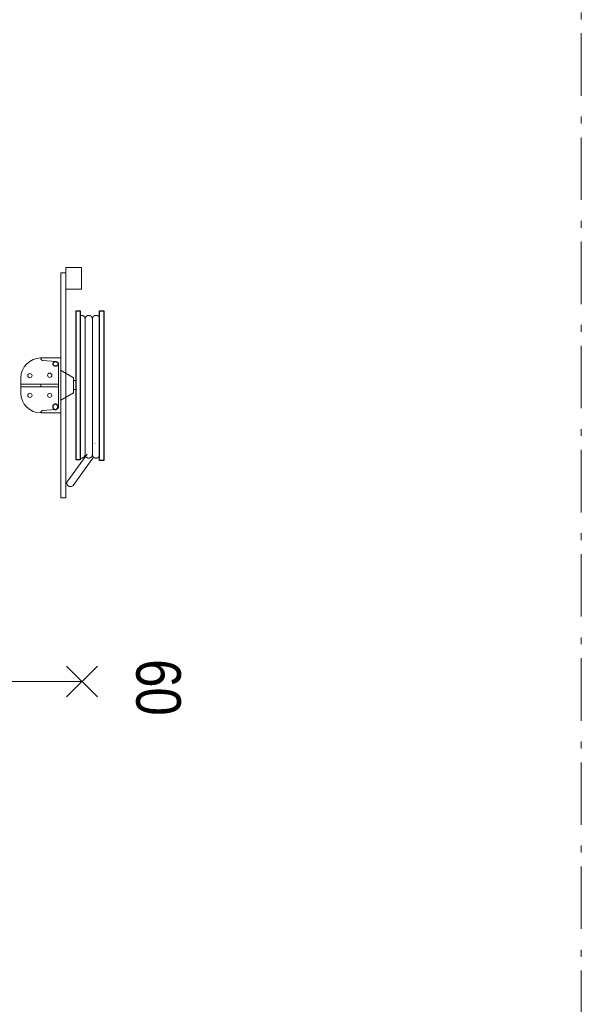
# Model space of a CAD drawing. Header units: millimetres. Extents: x 164327 to 368283, y 131426 to 274001.
# Tile 84 of 160: x 292882 to 295127, y 228957 to 232896. Entities that reach past the tile are written whole.
import ezdxf

# ---------------------------------------------------------------- set-up
doc = ezdxf.new("R2010")
doc.units = ezdxf.units.MM
doc.header["$LTSCALE"] = 400
doc.linetypes.add('STYLE_06', pattern=[1.041641, 0.625, -0.208282, 0.069427, -0.138931])
doc.layers.add('BA-Brandveiligheid', color=7, linetype='Continuous', lineweight=15)
doc.layers.add('None', color=7, linetype='Continuous', lineweight=9)
doc.styles.add('Arial Narrow', font='ARIALN.TTF', dxfattribs={"height": 222.25})

# ---------------------------------------------------------------- blocks, each defined once
blk = doc.blocks.new('*U77')
at = {"layer": 'None', "color": 140, "linetype": 'Continuous', "lineweight": 15, "flags": 128}
blk.add_lwpolyline([(-21.4, 110), (58.6, 110), (58.6, 106.7, -0.391021), (52.6, 100.2), (-0.9, 95.9, 0.391021), (-12.4, 83.5), (-12.4, -83.5, 0.391021), (-0.9, -95.9), (52.6, -100.2, -0.391021), (58.6, -106.7), (58.6, -110), (-21.4, -110)], format="xyb", close=True, dxfattribs=at)
blk = doc.blocks.new('*U78')
at = {"layer": 'None', "color": 253, "linetype": 'Continuous', "lineweight": 5}
for p, q in [((96.625, -278), (96.625, 266)), ((125.704, -278), (125.704, 266)), ((50.42, -31.849), (50.42, 29))]:
    blk.add_line(p, q, dxfattribs=at)
at = {"layer": 'None', "color": 140, "linetype": 'Continuous', "lineweight": 15}
for p, q in [((50.42, 29), (1.453, 57.31)), ((0, -61), (50.42, -31.849))]:
    blk.add_line(p, q, dxfattribs=at)
at = {"layer": 'None', "color": 92, "linetype": 'Continuous', "lineweight": 25}
for points in [[(60.916, 296), (76.476, 296), (76.476, -300), (60.916, -300)], [(154.785, 296), (171.344, 296), (171.344, -302), (154.785, -302)]]:
    blk.add_lwpolyline(points, close=True, dxfattribs=at)
at = {"layer": 'None', "color": 253, "linetype": 'Continuous', "lineweight": 5}
blk.add_lwpolyline([(50.929, 18), (60.916, 18), (60.916, -18), (50.929, -18)], close=True, dxfattribs=at)
for points, knots in [([(96.866, 264), (96.866, 268.997), (93.792, 272.9335), (90.718, 276.87), (85.875, 278.0735), (81.032, 279.277), (76.476, 277.238)], [0, 0, 0, 0.333549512, 0.333549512, 0.666828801, 0.666828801, 1, 1, 1]), ([(125.825, 264), (125.825, 267.886), (123.8855, 271.2505), (121.946, 274.615), (118.586, 276.5575), (115.226, 278.5), (107.466, 278.5), (104.106, 276.5575), (100.746, 274.615), (98.806, 271.2505), (96.866, 267.886), (96.866, 264)], [0, 0, 0, 0.166769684, 0.166769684, 0.333423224, 0.333423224, 0.499994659, 0.666566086, 0.666566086, 0.833226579, 0.833226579, 1, 1, 1]), ([(154.785, 264), (154.785, 267.886), (152.845, 271.2505), (150.905, 274.615), (147.5455, 276.5575), (144.186, 278.5), (140.306, 278.5), (136.426, 278.5), (133.066, 276.5575), (129.706, 274.615), (127.7655, 271.2505), (125.825, 267.886), (125.825, 264)], [0, 0, 0, 0.166772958, 0.166772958, 0.333424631, 0.333424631, 0.499985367, 0.499985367, 0.666556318, 0.666556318, 0.833223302, 0.833223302, 1, 1, 1]), ([(76.477, -291.432), (81.039, -293.343), (85.8175, -292.072), (90.596, -290.801), (93.6105, -286.876), (96.625, -282.951), (96.625, -278)], [0, 0, 0, 0.333165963, 0.333165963, 0.666458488, 0.666458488, 1, 1, 1]), ([(96.625, -278), (96.625, -281.901), (98.573, -285.2795), (100.521, -288.658), (103.895, -290.609), (107.269, -292.56), (111.165, -292.56), (115.061, -292.56), (118.435, -290.609), (121.809, -288.658), (123.7565, -285.2795), (125.704, -281.901), (125.704, -278)], [0, 0, 0, 0.166754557, 0.166754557, 0.333426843, 0.333426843, 0.500005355, 0.500005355, 0.666583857, 0.666583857, 0.833249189, 0.833249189, 1, 1, 1]), ([(125.704, -278), (125.704, -281.901), (127.6525, -285.2795), (129.601, -288.658), (132.975, -290.609), (136.349, -292.56), (140.245, -292.56), (144.141, -292.56), (147.5145, -290.609), (150.888, -288.658), (152.836, -285.2795), (154.784, -281.901), (154.784, -278)], [0, 0, 0, 0.166757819, 0.166757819, 0.333436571, 0.333436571, 0.500014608, 0.500014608, 0.666582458, 0.666582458, 0.833245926, 0.833245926, 1, 1, 1])]:
    blk.add_open_spline(points, degree=2, knots=knots, dxfattribs=at)
blk = doc.blocks.new('BSH')
at = {"layer": 'None', "color": 140, "linetype": 'Continuous', "lineweight": 15}
for p, q in [((0, -61), (0, 111.155)), ((-159.8585, -36.7557), (-159.8585, 32.756)), ((-80, -6.8893), (-80, 2.8892))]:
    blk.add_line(p, q, dxfattribs=at)
at = {"layer": 'None', "color": 253, "linetype": 'Continuous', "lineweight": 5}
for p, q in [((135.277, -233.0824), (136.142, -233.8294)), ((27.7468, -383.0008), (105.0969, -276.5164)), ((130.6676, -289.4337), (48.7568, -402.0618))]:
    blk.add_line(p, q, dxfattribs=at)
at = {"layer": 'None', "color": 140, "linetype": 'Continuous', "lineweight": 15}
for points in [[(0, 448), (20, 448), (20, -452), (0, -452)], [(20, 469.75), (82, 469.75), (82, 382.75), (20, 382.75)], [(-160, 2.8892), (-9, 2.8892), (-9, -6.8893), (-160, -6.8893)]]:
    blk.add_lwpolyline(points, close=True, dxfattribs=at)
at = {"layer": 'None', "color": 8, "linetype": 'Continuous', "lineweight": 5}
for centre in [(-124, 37.275), (-44.5, 38.775), (-124, -41.275), (-45, -41.275)]:
    blk.add_circle(centre, 8.5, dxfattribs=at)
at = {"layer": 'None', "color": 140, "linetype": 'Continuous', "lineweight": 15}
for centre, start, end in [((-80, 28), 90, 180), ((-80, -32), 180, 270)]:
    blk.add_arc(centre, 80, start, end, dxfattribs=at)
at = {"layer": 'None', "color": 9, "linetype": 'Continuous', "lineweight": 5}
blk.add_arc((38.2528, -392.5302), 14.18399, 137.79060093, 325.77092307, dxfattribs=at)
at = {"layer": 'None', "color": 92, "linetype": 'Continuous', "lineweight": 25}
for points, knots in [([(-11.70075, 86.5025), (-12.2626, 89.0317), (-14.0137, 90.9408), (-15.7648, 92.8499), (-18.23575, 93.6275), (-20.7067, 94.4051), (-23.236, 93.84325), (-25.7653, 93.2814), (-27.67445, 91.53015), (-29.5836, 89.7789), (-30.36125, 87.3079), (-31.1389, 84.8369), (-30.57705, 82.3077), (-30.0152, 79.7785), (-28.26385, 77.8694), (-26.5125, 75.9603), (-24.0415, 75.1827), (-21.5705, 74.4051), (-19.0412, 74.96695), (-16.5119, 75.5288), (-14.60305, 77.28005), (-12.6942, 79.0313), (-11.91655, 81.5023), (-11.1389, 83.9733), (-11.70075, 86.5025)], [0, 0, 0, 0.0833344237, 0.0833344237, 0.1666618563, 0.1666618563, 0.2499968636, 0.2499968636, 0.3333348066, 0.3333348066, 0.4166657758, 0.4166657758, 0.5000000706, 0.5000000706, 0.583336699, 0.583336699, 0.666668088, 0.666668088, 0.7500039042, 0.7500039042, 0.8333377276, 0.8333377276, 0.9166657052, 0.9166657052, 1, 1, 1]), ([(-11.75695, -89.71225), (-12.375, -92.4944), (-14.3012, -94.5944), (-16.2274, -96.6944), (-18.94545, -97.54975), (-21.6635, -98.4051), (-24.4457, -97.78705), (-27.2279, -97.169), (-29.328, -95.24265), (-31.4281, -93.3163), (-32.2835, -90.5982), (-33.1389, -87.8801), (-32.52085, -85.09795), (-31.9028, -82.3158), (-29.97635, -80.2158), (-28.0499, -78.1158), (-25.3318, -77.26045), (-22.6137, -76.4051), (-19.83145, -77.02315), (-17.0492, -77.6412), (-14.94945, -79.56755), (-12.8497, -81.4939), (-11.9943, -84.212), (-11.1389, -86.9301), (-11.75695, -89.71225)], [0, 0, 0, 0.083334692, 0.083334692, 0.1666618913, 0.1666618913, 0.2499964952, 0.2499964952, 0.3333343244, 0.3333343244, 0.4166651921, 0.4166651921, 0.4999998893, 0.4999998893, 0.5833365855, 0.5833365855, 0.6666673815, 0.6666673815, 0.7500034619, 0.7500034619, 0.8333376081, 0.8333376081, 0.9166653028, 0.9166653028, 1, 1, 1])]:
    blk.add_open_spline(points, degree=2, knots=knots, dxfattribs=at)
at = {"layer": 'None', "color": 7}
blk.add_blockref('*U78', (0, 0), dxfattribs=at)
at = {"layer": 'None', "color": 140, "rotation": 180}
blk.add_blockref('*U77', (-21.4, -2), dxfattribs=at)
blk = doc.blocks.new('060min Y')
at = {"layer": 'BA-Brandveiligheid', "color": 7, "linetype": 'Continuous', "lineweight": 15}
for p, q in [((-61.7, 480.2), (61.7, 356.7)), ((61.7, 480.2), (-61.7, 356.7)), ((0, -418.5), (0, 418.5)), ((-61.7, -480.2), (61.7, -356.7)), ((61.7, -480.2), (-61.7, -356.7))]:
    blk.add_line(p, q, dxfattribs=at)
at = {"layer": 'BA-Brandveiligheid', "color": 43, "insert": (-89.5, 813), "char_height": 177.8, "attachment_point": 1, "style": 'Arial Narrow'}
blk.add_mtext('60', dxfattribs=at)

msp = doc.modelspace()

# ---------------------------------------------------------------- linework, layer by layer
at = {"layer": 'None', "color": 43, "linetype": 'STYLE_06', "lineweight": 9}
msp.add_line((295126.97992, 244091.65849), (295126.97992, 225383.68849), dxfattribs=at)

# ---------------------------------------------------------------- block references
at = {"layer": 'None', "color": 7}
msp.add_blockref('BSH', (293046.50787, 231434.9843), dxfattribs=at)
at = {"layer": 'None', "color": 7, "rotation": 270}
msp.add_blockref('060min Y', (292712.60952, 230248.75849), dxfattribs=at)

doc.saveas('drawing.dxf')
